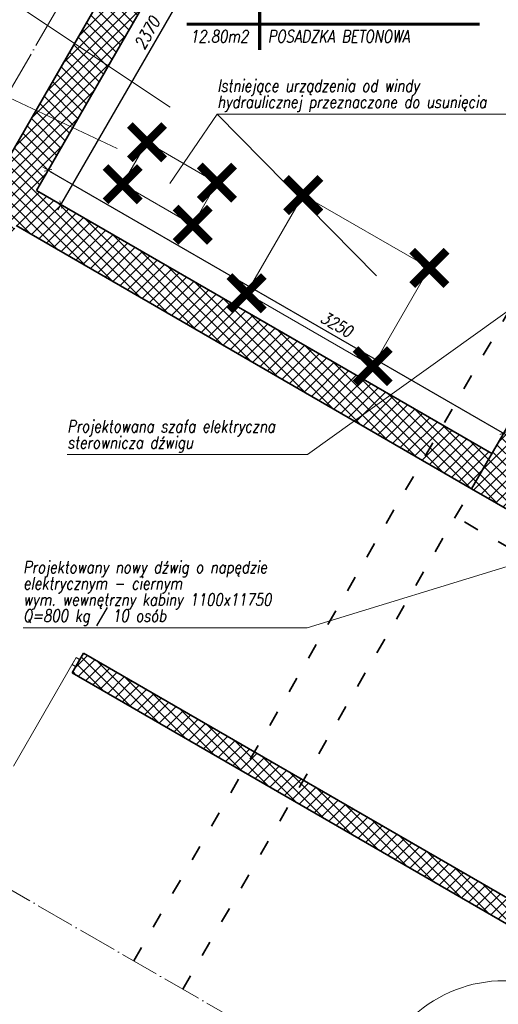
# Model space of a CAD drawing. Header units: millimetres. Extents: x 558 to 24471, y -5755 to 9551.
# Tile 3 of 37: x 22899 to 23195, y 8378 to 8987. Entities that reach past the tile are written whole.
import ezdxf
from ezdxf.enums import TextEntityAlignment as Align

# ---------------------------------------------------------------- set-up
doc = ezdxf.new("R2010")
doc.units = ezdxf.units.MM
doc.linetypes.add('ACAD_ISO03W100', pattern=[30, 12, -18])
doc.linetypes.add('ACAD_ISO04W100', pattern=[30, 24, -3, 0, -3])
for name, color, linetype, lineweight in [('K_Grube', 4, 'Continuous', 35), ('K_Kreskowanie', 8, 'Continuous', 5), ('K_Opis_stały', 84, 'Continuous', 13), ('K_Opis_zmienny', 2, 'Continuous', 13), ('K_Osie', 1, 'ACAD_ISO04W100', 5), ('K_Stolarka', 3, 'Continuous', 15), ('K_Wyburzenia', 8, 'Continuous', 5), ('K_Wymiarowanie', 84, 'Continuous', 13)]:
    doc.layers.add(name, color=color, linetype=linetype, lineweight=lineweight)
doc.styles.add('Zwykły 50', font='romans.shx', dxfattribs={"width": 0.8, "oblique": 10, "height": 7.5})
doc.dimstyles.new('Skala_50', dxfattribs={"dimtxt": 7.5, "dimasz": 1, "dimexe": 1.25, "dimexo": 0.625, "dimgap": 3, "dimtad": 1, "dimdec": 1, "dimlfac": 10, "dimrnd": 0.5, "dimdsep": 46, "dimtxsty": 'Zwykły 50', "dimblk": 'Wymiar', "dimcen": 2.5, "dimse1": 1, "dimse2": 1, "dimazin": 0, "dimtfac": 1, "dimtdec": 1, "dimtix": 1, "dimtmove": 0, "dimatfit": 3, "dimfxl": 1, "dimtfill": 1, "dimarcsym": 0})
pattern_1 = [(45, (2962.861, -2454.189), (-3.5921024, 3.5921024), []), (135, (2962.861, -2454.189), (-3.5921024, -3.5921024), [])]

# ---------------------------------------------------------------- blocks, each defined once
blk = doc.blocks.new('Wymiar')
for p, q in [((-3.75, 0), (3.75, 0)), ((0, -5), (0, 5))]:
    blk.add_line(p, q)
at = {"const_width": 0.5}
blk.add_lwpolyline([(-1.77, -1.77), (1.77, 1.77)], dxfattribs=at)
blk = doc.blocks.new('*D665')
at = {"layer": 'Defpoints', "color": 0}
for p in [(23054.52, 9070.92), (22924.43, 8872.36), (22936.02, 8865.67)]:
    blk.add_point(p, dxfattribs=at)
at = {"layer": 'K_Wymiarowanie', "color": 0, "lineweight": -2, "ltscale": 5}
blk.add_line((23042.43, 9076.74), (22924.93, 8873.22), dxfattribs=at)
at = {"layer": 'K_Wymiarowanie', "color": 0, "linetype": 'ByBlock', "lineweight": -2}
for p, rotation in [((23042.93, 9077.6), 59.99999999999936), ((22924.43, 8872.36), 239.9999999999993)]:
    blk.add_blockref('Wymiar', p, dxfattribs=dict(at, rotation=rotation))
at = {"layer": 'K_Wymiarowanie', "color": 0, "ltscale": 5, "insert": (22977.84, 8978.36), "char_height": 7.5, "attachment_point": 5, "rotation": 60, "style": 'Zwykły 50', "bg_fill": 3, "box_fill_scale": 1.1, "bg_fill_color": 256, "bg_fill_true_color": 13158600, "bg_fill_transparency": 0}
blk.add_mtext('2370', dxfattribs=at)
blk = doc.blocks.new('*D670')
at = {"layer": 'Defpoints', "color": 0}
for p in [(22927.45, 8912.42), (23208.9, 8749.92), (23198.04, 8731.1)]:
    blk.add_point(p, dxfattribs=at)
at = {"layer": 'K_Wymiarowanie', "color": 0, "lineweight": -2, "ltscale": 5}
blk.add_line((22917.44, 8893.1), (23197.17, 8731.6), dxfattribs=at)
at = {"layer": 'K_Wymiarowanie', "color": 0, "linetype": 'ByBlock', "lineweight": -2}
for p, rotation in [((22916.58, 8893.6), 150.0000000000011), ((23198.04, 8731.1), 330.0000000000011)]:
    blk.add_blockref('Wymiar', p, dxfattribs=dict(at, rotation=rotation))
at = {"layer": 'K_Wymiarowanie', "color": 0, "ltscale": 5, "insert": (23094.99, 8798.39), "char_height": 7.5, "attachment_point": 5, "rotation": 330, "style": 'Zwykły 50', "bg_fill": 3, "box_fill_scale": 1.1, "bg_fill_color": 256, "bg_fill_true_color": 13158600, "bg_fill_transparency": 0}
blk.add_mtext('3250', dxfattribs=at)

msp = doc.modelspace()

# ---------------------------------------------------------------- hatches: boundary and pattern name
at = {"layer": 'K_Kreskowanie', "ltscale": 5}
h = msp.add_hatch(dxfattribs=at)
h.set_pattern_fill('ANSI37', color=256, scale=1.6)
h.set_pattern_definition(pattern_1)
h.paths.add_polyline_path([(23249.479, 9166.202), (23216.57, 9185.202), (23289.57, 9311.641), (23322.479, 9292.641)])
h.paths.add_polyline_path([(23720.798, 9030.55), (23720.798, 8878.627), (23660.798, 8878.627), (23660.798, 9002.627), (23701.798, 9073.641), (23734.707, 9054.641)])
h.paths.add_polyline_path([(23006.193, 9098.817), (22754.193, 8662.34), (22775.843, 8649.84), (22896.843, 8859.418), (23147.991, 8714.418), (23160.491, 8736.069), (22909.343, 8881.069), (23027.843, 9086.317), (23176.8, 9000.317), (23194.3, 9030.628), (23176.979, 9040.628), (23204.479, 9088.259), (23171.57, 9107.259), (23144.07, 9059.628), (23006.372, 9139.128), (22988.872, 9108.817)])
h.paths.add_polyline_path([(23280.902, 8980.628), (23263.402, 8950.317), (23369.923, 8888.817), (23387.423, 8919.128)])
h.paths.add_polyline_path([(23190.802, 8718.569), (23160.491, 8736.069), (23147.991, 8714.418), (23178.302, 8696.918)])
h.paths.add_polyline_path([(23720.798, 8788.627), (23660.798, 8788.627), (23660.798, 8226.627), (23720.798, 8226.627)])
h = msp.add_hatch(dxfattribs=at)
h.set_pattern_fill('ANSI37', color=256, scale=1.6)
h.set_pattern_definition(pattern_1)
h.paths.add_polyline_path([(23314.792, 8903.327), (23362.423, 8875.827), (23369.923, 8888.817), (23309.302, 8923.817), (23178.302, 8696.918), (23358.435, 8592.918), (23489.435, 8819.817), (23467.784, 8832.317), (23460.284, 8819.327), (23468.944, 8814.327), (23352.944, 8613.409), (23198.792, 8702.409)])
h = msp.add_hatch(dxfattribs=at)
h.set_pattern_fill('ANSI37', color=256, scale=1.6)
h.set_pattern_definition([(45, (2962.861, -2454.189), (-3.5921024, 3.5921024), []), (135, (2962.861, -2454.189), (-3.5921024, -3.5921024), [])])
h.paths.add_polyline_path([(22931.336, 8583.161), (23036.991, 8522.161), (23043.991, 8534.285), (22938.336, 8595.285), (22931.336, 8583.161)], is_closed=False)
h.paths.add_polyline_path([(23036.991, 8522.161), (23067.302, 8504.661), (23074.302, 8516.785), (23043.991, 8534.285), (23036.991, 8522.161)], is_closed=False)
h.paths.add_polyline_path([(23238.435, 8385.072), (23254.435, 8412.785), (23213.732, 8436.285), (23307.732, 8599.098), (23297.339, 8605.098), (23203.339, 8442.285), (23074.302, 8516.785), (23067.302, 8504.661), (23237.043, 8406.661), (23228.043, 8391.072), (23238.435, 8385.072)], is_closed=False)
h.paths.add_polyline_path([(23240.167, 8384.072), (23256.167, 8411.785), (23254.435, 8412.785), (23238.435, 8385.072), (23240.167, 8384.072)], is_closed=False)

# ---------------------------------------------------------------- linework, layer by layer
at = {"layer": 'K_Grube', "ltscale": 5}
for p, q in [((23006.193, 9098.817), (22754.193, 8662.34)), ((23027.843, 9086.317), (22909.343, 8881.069)), ((23178.302, 8696.918), (23309.302, 8923.817)), ((22909.343, 8881.069), (23190.802, 8718.569)), ((22896.843, 8859.418), (23178.302, 8696.918)), ((23358.435, 8592.918), (23178.302, 8696.918)), ((22938.336, 8595.285), (22931.336, 8583.161)), ((22938.336, 8595.285), (23203.339, 8442.285)), ((22931.336, 8583.161), (23237.043, 8406.661))]:
    msp.add_line(p, q, dxfattribs=at)
at = {"layer": 'K_Grube', "linetype": 'ACAD_ISO03W100', "ltscale": 0.8}
for p, q in [((22969.491, 8405.247), (23278.991, 8941.317)), ((22999.802, 8387.747), (23178.302, 8696.918)), ((23348.435, 8575.598), (23168.302, 8679.598))]:
    msp.add_line(p, q, dxfattribs=at)
at = {"layer": 'K_Opis_stały', "const_width": 2}
for points in [[(23047.283, 8999.808), (23047.283, 8967.808)], [(23002.283, 8983.808), (23183.193, 8983.808)]]:
    msp.add_lwpolyline(points, dxfattribs=at)
at = {"layer": 'K_Opis_zmienny'}
for p, q in [((22991.918, 8932.663), (22858.476, 9021.616)), ((22991.777, 8885.437), (23021.122, 8928.335)), ((23021.122, 8928.335), (23214.017, 8928.335)), ((23021.122, 8928.335), (23119.486, 8828.429)), ((22928.416, 8717.966), (23076.778, 8717.966)), ((23076.714, 8610.964), (23288.133, 8676.028)), ((22901.143, 8610.964), (23076.714, 8610.964))]:
    msp.add_line(p, q, dxfattribs=at)
at = {"layer": 'K_Opis_zmienny', "ltscale": 5}
msp.add_line((23076.778, 8717.966), (23241.215, 8835.888), dxfattribs=at)
at = {"layer": 'K_Osie'}
for p, q in [((23161.872, 9408.462), (22669.372, 8555.427)), ((23296.19, 8216.627), (22662.052, 8582.747))]:
    msp.add_line(p, q, dxfattribs=at)
at = {"layer": 'K_Stolarka', "ltscale": 5}
for p, q in [((22932.597, 8590.515), (22895.097, 8525.563)), ((22933.847, 8592.68), (22931.347, 8588.35)), ((22933.512, 8587.1), (22931.347, 8588.35)), ((22936.012, 8591.43), (22933.847, 8592.68))]:
    msp.add_line(p, q, dxfattribs=at)
msp.add_arc((23198.243, 8310.483), 82.532, 65.205129, 151.890627, dxfattribs=at)

# ---------------------------------------------------------------- texts
at = {"layer": 'K_Opis_zmienny', "style": 'Zwykły 50', "oblique": 10, "width": 0.8}
for s, p in [('Istniejące urządzenia od windy', (23021.122, 8945.835)), ('hydraulicznej przeznaczone do usunięcia', (23021.122, 8935.835)), ('Projektowany nowy dźwig o napędzie', (22901.143, 8648.464)), ('elektrycznym - ciernym', (22901.143, 8638.464)), ('wym. wewnętrzny kabiny 1100x11750', (22901.143, 8628.464)), ('Q=800 kg / 10 osób', (22901.143, 8618.464))]:
    msp.add_text(s, height=7.5, dxfattribs=at).set_placement(p, align=Align.MIDDLE_LEFT)

# ---------------------------------------------------------------- next in the draw order: dimensions: what is measured, and where the dimension line sits
at = {"layer": 'K_Wymiarowanie', "ltscale": 5}
dim = msp.add_aligned_dim(p1=(23054.519, 9070.916), p2=(22936.019, 8865.668), distance=-13.378, dimstyle='Skala_50', dxfattribs=at)
dim.commit()
dim.dimension.update_dxf_attribs({"geometry": '*D665', "text_midpoint": (22977.837, 8978.356)})

# ---------------------------------------------------------------- next in the draw order: texts
at = {"layer": 'K_Wymiarowanie', "style": 'Zwykły 50', "oblique": 10, "width": 0.8}
msp.add_text('12.80m2', height=7.5, dxfattribs=at).set_placement((23022.283, 8976.308), align=Align.MIDDLE_CENTER)
msp.add_text('POSADZKA BETONOWA', height=7.5, dxfattribs=at).set_placement((23052.283, 8976.308), align=Align.MIDDLE_LEFT)

# ---------------------------------------------------------------- next in the draw order: dimensions: what is measured, and where the dimension line sits
at = {"layer": 'K_Wymiarowanie', "ltscale": 5}
dim = msp.add_linear_dim(base=(23198.037, 8731.101), p1=(22927.445, 8912.423), p2=(23208.904, 8749.923), angle=330, dimstyle='Skala_50', dxfattribs=at)
dim.commit()
dim.dimension.update_dxf_attribs({"geometry": '*D670', "text_midpoint": (23091.62, 8792.541), "dimtype": 161})

# ---------------------------------------------------------------- next in the draw order: linework, layer by layer
at = {"layer": 'K_Opis_zmienny'}
msp.add_line((22959.14, 8907.007), (22878.608, 8944.824), dxfattribs=at)
at = {"layer": 'K_Wyburzenia', "color": 9, "const_width": 5}
for points in [[(22967.02, 8921.534), (22988.233, 8900.321)], [(22988.233, 8921.534), (22967.02, 8900.321)], [(22952.02, 8895.553), (22973.233, 8874.34)], [(22973.233, 8895.553), (22952.02, 8874.34)], [(23010.321, 8896.534), (23031.534, 8875.321)], [(23031.534, 8896.534), (23010.321, 8875.321)], [(23063.623, 8888.855), (23084.836, 8867.642)], [(23084.836, 8888.855), (23063.623, 8867.642)], [(22995.321, 8870.553), (23016.534, 8849.34)], [(23016.534, 8870.553), (22995.321, 8849.34)], [(23141.565, 8843.855), (23162.778, 8822.642)], [(23162.778, 8843.855), (23141.565, 8822.642)], [(23028.623, 8828.233), (23049.836, 8807.02)], [(23049.836, 8828.233), (23028.623, 8807.02)], [(23106.565, 8783.233), (23127.778, 8762.02)], [(23127.778, 8783.233), (23106.565, 8762.02)]]:
    msp.add_lwpolyline(points, dxfattribs=at)
at = {"layer": 'K_Wyburzenia'}
for points in [[(22962.627, 8884.947), (23005.928, 8859.947), (23020.928, 8885.928), (22977.627, 8910.928)], [(23039.229, 8817.626), (23117.171, 8772.626), (23152.171, 8833.248), (23074.229, 8878.248)]]:
    msp.add_lwpolyline(points, close=True, dxfattribs=at)

# ---------------------------------------------------------------- next in the draw order: texts
at = {"layer": 'K_Opis_zmienny', "style": 'Zwykły 50', "oblique": 10, "width": 0.8}
for s, p in [('Projektowana szafa elektryczna', (22928.416, 8735.466)), ('sterownicza dźwigu', (22928.416, 8725.466))]:
    msp.add_text(s, height=7.5, dxfattribs=at).set_placement(p, align=Align.MIDDLE_LEFT)

doc.saveas('drawing.dxf')
